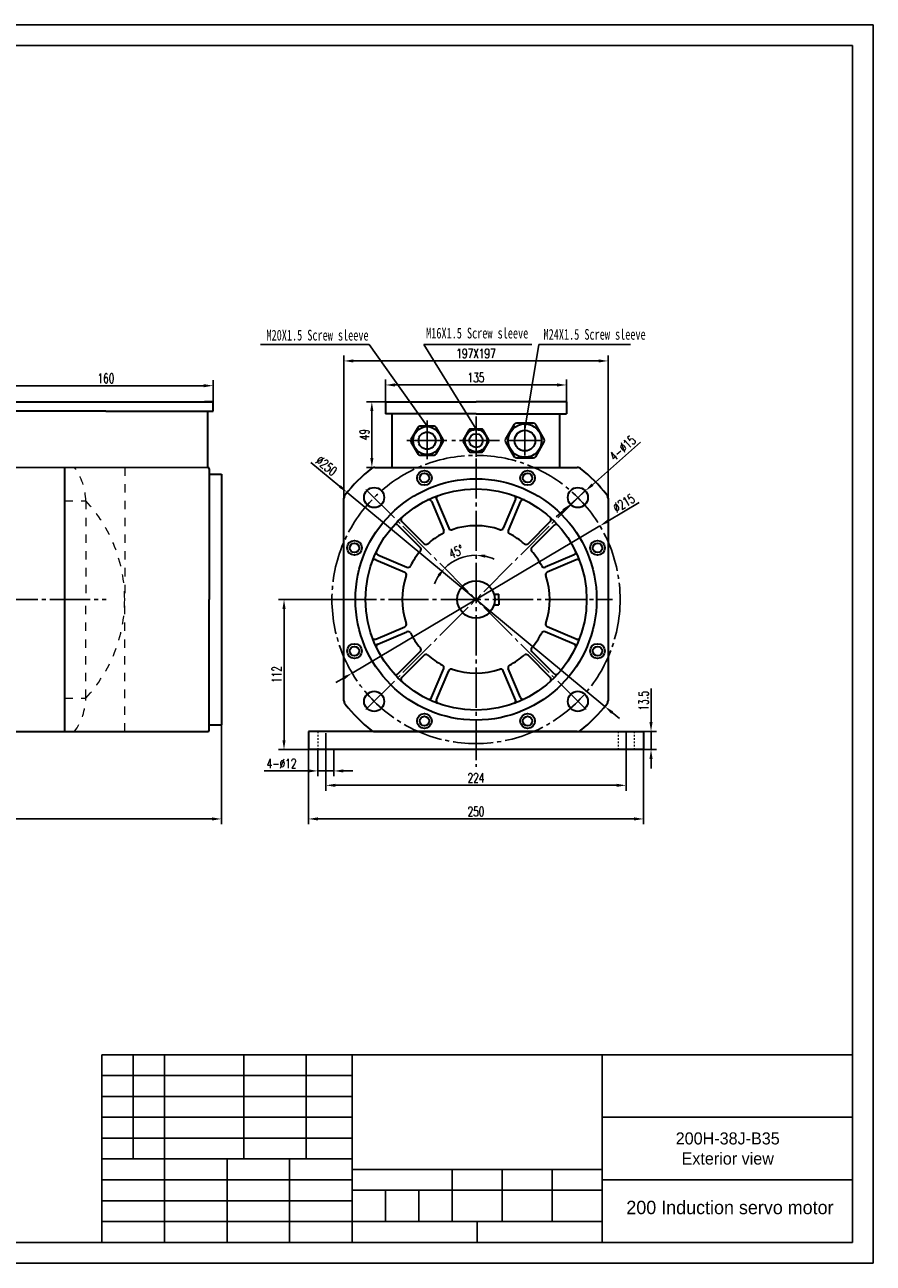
# Model space of a CAD drawing. Header units: inches. Extents: x 61 to 8431, y -6094 to -4411.
# Tile 2 of 15: x 735 to 1368, y -6094 to -5171. Entities that reach past the tile are written whole.
import ezdxf

# ---------------------------------------------------------------- set-up
doc = ezdxf.new("R2010")
doc.units = ezdxf.units.IN
doc.header["$MEASUREMENT"] = 0
doc.linetypes.add('EB_DASHDOT', pattern=[39, 30, -3, 3, -3])
doc.linetypes.add('JIS_02_1.2', pattern=[2.5, 1.25, -1.25])
for name, color, linetype in [('1', 1, 'Continuous'), ('尺寸线', 7, 'Continuous'), ('细实线', 7, 'Continuous')]:
    doc.layers.add(name, color=color, linetype=linetype)
for name, color, linetype, lineweight in [('CAXA1', 1, 'EB_DASHDOT', 25), ('实线', 7, 'Continuous', 30), ('虚线', 7, 'JIS_02_1.2', 13)]:
    doc.layers.add(name, color=color, linetype=linetype, lineweight=lineweight)
doc.styles.add('STYLE1', font='txt', dxfattribs={"width": 0.7})
doc.styles.add('STYLE2', font='txt')
doc.styles.add('wldj', font='txt.shx', dxfattribs={"width": 0.7, "bigfont": 'INTECAD.SHX'})
doc.dimstyles.new('半径标注', dxfattribs={"dimscale": 2, "dimtxt": 3.5, "dimasz": 3.5, "dimexe": 2, "dimexo": 0, "dimgap": 1, "dimtad": 1, "dimdec": 3, "dimdsep": 46, "dimtxsty": 'wldj', "dimcen": 0.09, "dimclrd": 1, "dimclre": 1, "dimclrt": 3, "dimazin": 2, "dimtfac": 0.7, "dimtdec": 3, "dimtmove": 0, "dimatfit": 3, "dimfxl": 1, "dimtzin": 0, "dimarcsym": 0})

# ---------------------------------------------------------------- blocks, each defined once
blk = doc.blocks.new('*D73')
at = {"color": 1, "lineweight": -2}
for start, end in [(90, 135), (65.69093, 77.84546), (147.15454, 159.30907)]:
    blk.add_arc((1071.32, -5599.26), 33.06, start, end, dxfattribs=at)
at = {"color": 1}
for points in [[(1078.41, -5565.78), (1078.16, -5568.1), (1071.32, -5566.2)], [(1044.46, -5582.06), (1042.64, -5580.6), (1047.95, -5575.88)]]:
    blk.add_solid(points, dxfattribs=at)
at = {"layer": 'Defpoints', "color": 0}
for p in [(1071.32, -5494.02), (989.18, -5517.12), (1062.77, -5567.33), (1071.32, -5599.26), (1071.32, -5724)]:
    blk.add_point(p, dxfattribs=at)
at = {"color": 3, "insert": (1056.57, -5563.64), "char_height": 7, "attachment_point": 5, "rotation": 22.5, "style": 'wldj'}
blk.add_mtext('45%%d', dxfattribs=at)
blk = doc.blocks.new('*D66')
at = {"color": 1, "lineweight": -2}
for p, q in [((881.38, -5678.66), (881.38, -5766.97)), ((376.38, -5697.76), (376.38, -5766.97)), ((383.38, -5762.97), (874.38, -5762.97))]:
    blk.add_line(p, q, dxfattribs=at)
at = {"color": 1}
for points in [[(383.38, -5761.8), (383.38, -5764.13), (376.38, -5762.97)], [(874.38, -5764.13), (874.38, -5761.8), (881.38, -5762.97)]]:
    blk.add_solid(points, dxfattribs=at)
at = {"layer": 'Defpoints', "color": 0}
for p in [(881.38, -5678.66), (376.38, -5697.76), (881.38, -5762.97)]:
    blk.add_point(p, dxfattribs=at)
at = {"color": 3, "insert": (628.88, -5757.47), "char_height": 7, "attachment_point": 5, "style": 'wldj'}
blk.add_mtext('505', dxfattribs=at)
blk = doc.blocks.new('*D67')
at = {"color": 1, "lineweight": -2}
for p, q in [((972.82, -5523.69), (972.82, -5417.34)), ((979.82, -5421.34), (1162.82, -5421.34)), ((1169.82, -5523.69), (1169.82, -5417.34))]:
    blk.add_line(p, q, dxfattribs=at)
at = {"color": 1}
for points in [[(979.82, -5420.17), (979.82, -5422.5), (972.82, -5421.34)], [(1162.82, -5422.5), (1162.82, -5420.17), (1169.82, -5421.34)]]:
    blk.add_solid(points, dxfattribs=at)
at = {"layer": 'Defpoints', "color": 0}
for p in [(1169.82, -5421.34), (972.82, -5523.69), (1169.82, -5523.69)]:
    blk.add_point(p, dxfattribs=at)
at = {"color": 3, "insert": (1071.32, -5415.84), "char_height": 7, "attachment_point": 5, "style": 'wldj'}
blk.add_mtext('197X197', dxfattribs=at)
blk = doc.blocks.new('*D75')
at = {"color": 1, "lineweight": -2}
for p, q in [((1193.07, -5526.96), (1169.77, -5540.79)), ((978.89, -5654.15), (1163.75, -5544.37)), ((972.87, -5657.72), (966.86, -5661.3))]:
    blk.add_line(p, q, dxfattribs=at)
at = {"color": 1}
for points in [[(1169.17, -5539.79), (1170.37, -5541.8), (1163.75, -5544.37)], [(973.47, -5658.73), (972.28, -5656.72), (978.89, -5654.15)]]:
    blk.add_solid(points, dxfattribs=at)
at = {"layer": 'Defpoints', "color": 0}
for p in [(1163.75, -5544.37), (978.89, -5654.15)]:
    blk.add_point(p, dxfattribs=at)
at = {"color": 3, "insert": (1181.62, -5527.36), "char_height": 7, "attachment_point": 5, "rotation": 30.70478, "style": 'wldj'}
blk.add_mtext('%%c215', dxfattribs=at)
blk = doc.blocks.new('*D76')
at = {"color": 1, "lineweight": -2}
for p, q in [((1194.09, -5481.86), (1158.19, -5513.63)), ((1141.72, -5528.22), (1152.95, -5518.27)), ((1136.48, -5532.86), (1131.24, -5537.5))]:
    blk.add_line(p, q, dxfattribs=at)
at = {"color": 1}
for points in [[(1157.42, -5512.76), (1158.97, -5514.51), (1152.95, -5518.27)], [(1137.25, -5533.73), (1135.71, -5531.98), (1141.72, -5528.22)]]:
    blk.add_solid(points, dxfattribs=at)
at = {"layer": 'Defpoints', "color": 0}
for p in [(1152.95, -5518.27), (1141.72, -5528.22)]:
    blk.add_point(p, dxfattribs=at)
at = {"color": 3, "insert": (1180.65, -5486.42), "char_height": 7, "attachment_point": 5, "rotation": 41.5143, "style": 'wldj'}
blk.add_mtext('{\\Ftxt,intecad|c134;4-%%C15}', dxfattribs=at)
blk = doc.blocks.new('*D68')
at = {"color": 1, "lineweight": -2}
for p, q in [((948.21, -5497.02), (969.77, -5514.93)), ((1167.49, -5679.12), (975.16, -5519.4)), ((1172.87, -5683.59), (1178.26, -5688.06))]:
    blk.add_line(p, q, dxfattribs=at)
at = {"color": 1}
for points in [[(969.03, -5515.83), (970.52, -5514.03), (975.16, -5519.4)], [(1173.62, -5682.69), (1172.13, -5684.49), (1167.49, -5679.12)]]:
    blk.add_solid(points, dxfattribs=at)
at = {"layer": 'Defpoints', "color": 0}
for p in [(975.16, -5519.4), (1167.49, -5679.12)]:
    blk.add_point(p, dxfattribs=at)
at = {"color": 3, "insert": (959.81, -5499.51), "char_height": 7, "attachment_point": 5, "rotation": 320.29286, "style": 'wldj'}
blk.add_mtext('%%c250', dxfattribs=at)
blk = doc.blocks.new('*D69')
at = {"color": 1, "lineweight": -2}
for p, q in [((1003.82, -5451.76), (989.61, -5451.76)), ((993.61, -5458.76), (993.61, -5493.76)), ((995.75, -5500.76), (989.61, -5500.76))]:
    blk.add_line(p, q, dxfattribs=at)
at = {"color": 1}
for points in [[(994.78, -5458.76), (992.44, -5458.76), (993.61, -5451.76)], [(992.44, -5493.76), (994.78, -5493.76), (993.61, -5500.76)]]:
    blk.add_solid(points, dxfattribs=at)
at = {"layer": 'Defpoints', "color": 0}
for p in [(1003.82, -5451.76), (993.61, -5500.76), (995.75, -5500.76)]:
    blk.add_point(p, dxfattribs=at)
at = {"color": 3, "insert": (988.11, -5476.26), "char_height": 7, "attachment_point": 5, "rotation": 90, "style": 'wldj'}
blk.add_mtext('49', dxfattribs=at)
blk = doc.blocks.new('*D70')
at = {"color": 1, "lineweight": -2}
for p, q in [((1003.82, -5451.76), (1003.82, -5435.26)), ((1010.82, -5439.26), (1131.82, -5439.26)), ((1138.82, -5451.76), (1138.82, -5435.26))]:
    blk.add_line(p, q, dxfattribs=at)
at = {"color": 1}
for points in [[(1010.82, -5438.09), (1010.82, -5440.43), (1003.82, -5439.26)], [(1131.82, -5440.43), (1131.82, -5438.09), (1138.82, -5439.26)]]:
    blk.add_solid(points, dxfattribs=at)
at = {"layer": 'Defpoints', "color": 0}
for p in [(1138.82, -5439.26), (1003.82, -5451.76), (1138.82, -5451.76)]:
    blk.add_point(p, dxfattribs=at)
at = {"color": 3, "insert": (1071.32, -5433.76), "char_height": 7, "attachment_point": 5, "style": 'wldj'}
blk.add_mtext('{\\Ftxt,intecad|c134;135}', dxfattribs=at)
blk = doc.blocks.new('*D81')
at = {"color": 1, "lineweight": -2}
for p, q in [((715.2, -5451.76), (715.2, -5435.8)), ((722.2, -5439.8), (868.2, -5439.8)), ((875.2, -5451.76), (875.2, -5435.8))]:
    blk.add_line(p, q, dxfattribs=at)
at = {"color": 1}
for points in [[(722.2, -5438.63), (722.2, -5440.97), (715.2, -5439.8)], [(868.2, -5440.97), (868.2, -5438.63), (875.2, -5439.8)]]:
    blk.add_solid(points, dxfattribs=at)
at = {"layer": 'Defpoints', "color": 0}
for p in [(875.2, -5439.8), (715.2, -5451.76), (875.2, -5451.76)]:
    blk.add_point(p, dxfattribs=at)
at = {"color": 3, "insert": (795.2, -5434.3), "char_height": 7, "attachment_point": 5, "style": 'wldj'}
blk.add_mtext('160', dxfattribs=at)
blk = doc.blocks.new('*D86')
at = {"color": 1, "lineweight": -2}
for p, q in [((966.96, -5599.26), (924.08, -5599.26)), ((928.08, -5606.26), (928.08, -5704.26)), ((946.32, -5711.26), (924.08, -5711.26))]:
    blk.add_line(p, q, dxfattribs=at)
at = {"color": 1}
for points in [[(929.25, -5606.26), (926.91, -5606.26), (928.08, -5599.26)], [(926.91, -5704.26), (929.25, -5704.26), (928.08, -5711.26)]]:
    blk.add_solid(points, dxfattribs=at)
at = {"layer": 'Defpoints', "color": 0}
for p in [(966.96, -5599.26), (928.08, -5711.26), (946.32, -5711.26)]:
    blk.add_point(p, dxfattribs=at)
at = {"color": 3, "insert": (922.58, -5655.26), "char_height": 7, "attachment_point": 5, "rotation": 90, "style": 'wldj'}
blk.add_mtext('112', dxfattribs=at)
blk = doc.blocks.new('*D87')
at = {"color": 1, "lineweight": -2}
for p, q in [((959.32, -5713.16), (959.32, -5741.9)), ((1183.32, -5713.16), (1183.32, -5741.9)), ((966.32, -5737.9), (1176.32, -5737.9))]:
    blk.add_line(p, q, dxfattribs=at)
at = {"color": 1}
for points in [[(966.32, -5736.73), (966.32, -5739.06), (959.32, -5737.9)], [(1176.32, -5739.06), (1176.32, -5736.73), (1183.32, -5737.9)]]:
    blk.add_solid(points, dxfattribs=at)
at = {"layer": 'Defpoints', "color": 0}
for p in [(959.32, -5713.16), (1183.32, -5713.16), (1183.32, -5737.9)]:
    blk.add_point(p, dxfattribs=at)
at = {"color": 3, "insert": (1071.32, -5732.4), "char_height": 7, "attachment_point": 5, "style": 'wldj'}
blk.add_mtext('224', dxfattribs=at)
blk = doc.blocks.new('*D88')
at = {"color": 1, "lineweight": -2}
for p, q in [((946.32, -5711.26), (946.32, -5766.97)), ((1196.32, -5711.26), (1196.32, -5766.97)), ((953.32, -5762.97), (1189.32, -5762.97))]:
    blk.add_line(p, q, dxfattribs=at)
at = {"color": 1}
for points in [[(953.32, -5761.8), (953.32, -5764.13), (946.32, -5762.97)], [(1189.32, -5764.13), (1189.32, -5761.8), (1196.32, -5762.97)]]:
    blk.add_solid(points, dxfattribs=at)
at = {"layer": 'Defpoints', "color": 0}
for p in [(946.32, -5711.26), (1196.32, -5711.26), (1196.32, -5762.97)]:
    blk.add_point(p, dxfattribs=at)
at = {"color": 3, "insert": (1071.32, -5757.47), "char_height": 7, "attachment_point": 5, "style": 'wldj'}
blk.add_mtext('250', dxfattribs=at)
blk = doc.blocks.new('*D89')
at = {"color": 1, "lineweight": -2}
for p, q in [((953.32, -5711.26), (953.32, -5731.16)), ((965.32, -5711.26), (965.32, -5731.16)), ((946.32, -5727.16), (913.16, -5727.16)), ((965.32, -5727.16), (953.32, -5727.16)), ((972.32, -5727.16), (979.32, -5727.16))]:
    blk.add_line(p, q, dxfattribs=at)
at = {"color": 1}
for points in [[(946.32, -5728.32), (946.32, -5725.99), (953.32, -5727.16)], [(972.32, -5725.99), (972.32, -5728.32), (965.32, -5727.16)]]:
    blk.add_solid(points, dxfattribs=at)
at = {"layer": 'Defpoints', "color": 0}
for p in [(953.32, -5711.26), (965.32, -5711.26), (953.32, -5727.16)]:
    blk.add_point(p, dxfattribs=at)
at = {"color": 3, "insert": (926.24, -5721.66), "char_height": 7, "attachment_point": 5, "style": 'wldj'}
blk.add_mtext('{\\Ftxt,intecad|c134;4-%%C12}', dxfattribs=at)
blk = doc.blocks.new('*D90')
at = {"color": 1, "lineweight": -2}
for p, q in [((1201.9, -5690.76), (1201.9, -5665.76)), ((1196.32, -5697.76), (1205.9, -5697.76)), ((1201.9, -5711.26), (1201.9, -5697.76)), ((1196.32, -5711.26), (1205.9, -5711.26)), ((1201.9, -5718.26), (1201.9, -5725.26))]:
    blk.add_line(p, q, dxfattribs=at)
at = {"color": 1}
for points in [[(1200.74, -5690.76), (1203.07, -5690.76), (1201.9, -5697.76)], [(1203.07, -5718.26), (1200.74, -5718.26), (1201.9, -5711.26)]]:
    blk.add_solid(points, dxfattribs=at)
at = {"layer": 'Defpoints', "color": 0}
for p in [(1196.32, -5697.76), (1201.9, -5697.76), (1196.32, -5711.26)]:
    blk.add_point(p, dxfattribs=at)
at = {"color": 3, "insert": (1196.4, -5674.76), "char_height": 7, "attachment_point": 5, "rotation": 90, "style": 'wldj'}
blk.add_mtext('{\\Ftxt,intecad|c134;13.5}', dxfattribs=at)

msp = doc.modelspace()

# ---------------------------------------------------------------- linework, layer by layer
for p, q in [((61.3232, -5170.583), (1367.6912, -5170.583)), ((1367.6912, -5170.583), (1367.6912, -6094.3718)), ((434.3838, -5500.7595), (871.202, -5500.7595)), ((1352.1392, -5938.8518), (792.2672, -5938.8518)), ((792.2672, -5938.8518), (792.2672, -6078.8198)), ((815.5952, -6016.6118), (815.5952, -5938.8518)), ((838.9232, -6078.8198), (838.9232, -5938.8518)), ((898.0208, -6016.6118), (898.0208, -5938.8518)), ((944.6768, -6016.6118), (944.6768, -5938.8518)), ((978.8912, -6078.8198), (978.8912, -5938.8518)), ((1165.5152, -6078.8198), (1165.5152, -5938.8518)), ((978.8912, -5954.4038), (792.2672, -5954.4038)), ((978.8912, -5969.9558), (792.2672, -5969.9558)), ((978.8912, -5985.5078), (792.2672, -5985.5078)), ((1352.1392, -5985.5078), (1165.5152, -5985.5078)), ((978.8912, -6001.0598), (792.2672, -6001.0598)), ((978.8912, -6016.6118), (792.2672, -6016.6118)), ((885.5792, -6078.8198), (885.5792, -6016.6118)), ((932.2352, -6078.8198), (932.2352, -6016.6118)), ((978.8912, -6032.1638), (792.2672, -6032.1638)), ((978.8912, -6032.1638), (792.2672, -6032.1638)), ((978.8912, -6032.1638), (792.2672, -6032.1638)), ((1165.5152, -6024.3878), (978.8912, -6024.3878)), ((1053.5408, -6063.2678), (1053.5408, -6024.3878)), ((1090.8656, -6063.2678), (1090.8656, -6024.3878)), ((1128.1904, -6063.2678), (1128.1904, -6024.3878)), ((1352.1392, -6032.1638), (1165.5152, -6032.1638)), ((1165.5152, -6039.9398), (978.8912, -6039.9398)), ((1003.7744, -6063.2678), (1003.7744, -6039.9398)), ((1028.6576, -6063.2678), (1028.6576, -6039.9398)), ((978.8912, -6047.7158), (792.2672, -6047.7158)), ((1165.5152, -6063.2678), (792.2672, -6063.2678)), ((1072.2032, -6078.8198), (1072.2032, -6063.2678)), ((1367.6912, -6094.3718), (61.3232, -6094.3718))]:
    msp.add_line(p, q)
at = {"color": 3}
for p, q in [((910.5685, -5409.0656), (991.5491, -5409.0656)), ((991.5491, -5409.0656), (1034.8219, -5469.9595)), ((1032.334, -5409.0656), (1071.3219, -5472.1195)), ((1032.334, -5409.0656), (1112.8786, -5409.0656)), ((1107.8219, -5472.1195), (1118.1376, -5409.0656)), ((1118.1376, -5409.0656), (1157.1962, -5409.0656)), ((1118.1376, -5409.0656), (1186.6108, -5409.0656))]:
    msp.add_line(p, q, dxfattribs=at)
at = {"layer": '1'}
for p, q in [((139.0832, -5186.135), (1352.1392, -5186.135)), ((1352.1392, -5186.135), (1352.1392, -6078.8198)), ((1352.1392, -6078.8198), (139.0832, -6078.8198))]:
    msp.add_line(p, q, dxfattribs=at)
at = {"layer": 'CAXA1', "linetype": 'EB_DASHDOT', "lineweight": 25}
for p, q in [((1034.8219, -5465.8592), (1034.8219, -5494.5341)), ((1034.8219, -5465.8592), (1034.8219, -5494.5341)), ((1071.3219, -5462.8792), (1071.3219, -5497.289)), ((1071.3219, -5462.8792), (1071.3219, -5497.289)), ((1107.8219, -5468.8393), (1107.8219, -5491.7792)), ((1107.8219, -5468.8393), (1107.8219, -5491.7792)), ((1049.5163, -5480.7595), (1019.7097, -5480.7595)), ((1049.5163, -5480.7595), (1019.7097, -5480.7595)), ((1088.9552, -5480.7595), (1053.1872, -5480.7595)), ((1088.9552, -5480.7595), (1053.1872, -5480.7595)), ((1119.5774, -5480.7595), (1095.7321, -5480.7595)), ((1119.5774, -5480.7595), (1095.7321, -5480.7595)), ((1071.3219, -5494.024), (1071.3219, -5724.0025)), ((989.178, -5517.1156), (1071.3219, -5599.2595)), ((1153.4658, -5517.1156), (1071.3219, -5599.2595)), ((441.4273, -5599.2595), (795.4277, -5599.2595)), ((966.9635, -5599.2595), (1173.0605, -5599.2595)), ((989.178, -5681.4033), (1071.3219, -5599.2595)), ((1153.4658, -5681.4033), (1071.3219, -5599.2595)), ((959.3219, -5698.8888), (959.3219, -5713.1556)), ((1183.3219, -5698.6168), (1183.3219, -5713.1556))]:
    msp.add_line(p, q, dxfattribs=at)
msp.add_circle((1071.3219, -5599.2595), 107.5, dxfattribs=at)
at = {"layer": '实线'}
for p, q in [((715.202, -5451.7595), (875.202, -5451.7595)), ((795.202, -5458.7595), (715.202, -5458.7595)), ((795.202, -5458.7595), (875.202, -5458.7595)), ((875.202, -5451.7595), (868.702, -5451.7595)), ((871.202, -5500.7595), (871.202, -5458.7595)), ((875.202, -5458.7595), (875.202, -5451.7595)), ((1003.8219, -5451.7595), (1071.3219, -5451.7595)), ((1003.8219, -5451.7595), (1003.8219, -5460.7595)), ((1138.8219, -5451.7595), (1071.3219, -5451.7595)), ((1138.8219, -5451.7595), (1138.8219, -5460.7595)), ((1071.3219, -5460.7595), (1003.8219, -5460.7595)), ((1008.8561, -5500.7595), (1008.8561, -5460.7595)), ((1071.3219, -5460.7595), (1138.8219, -5460.7595)), ((1133.7877, -5500.7595), (1133.7877, -5460.7595)), ((764.202, -5500.7595), (764.202, -5697.7595)), ((872.202, -5501.7595), (872.202, -5599.2595)), ((872.202, -5505.7595), (881.3838, -5505.7595)), ((881.3838, -5505.7595), (881.3838, -5692.7595)), ((881.3838, -5505.7595), (881.3838, -5692.7595)), ((881.3838, -5505.7595), (881.3838, -5692.7595)), ((881.3838, -5505.7595), (881.3838, -5692.7595)), ((995.7524, -5500.7595), (1146.8914, -5500.7595)), ((972.8219, -5674.829), (972.8219, -5523.69)), ((1169.8219, -5523.69), (1169.8219, -5674.829)), ((1038.0659, -5526.0318), (1047.2641, -5547.7015)), ((1041.7479, -5524.4689), (1050.9461, -5546.1386)), ((1100.8959, -5524.4689), (1091.6977, -5546.1386)), ((1104.5779, -5526.0318), (1095.3797, -5547.7015)), ((1015.8843, -5540.9935), (1032.5304, -5557.6395)), ((1126.7595, -5540.9935), (1110.1134, -5557.6395)), ((1013.0559, -5543.8219), (1029.702, -5560.468)), ((1129.5879, -5543.8219), (1112.9418, -5560.468)), ((996.5313, -5569.6855), (1018.201, -5578.8837)), ((998.0943, -5566.0035), (1019.7639, -5575.2017)), ((1144.5495, -5566.0035), (1122.8799, -5575.2017)), ((1146.1125, -5569.6855), (1124.4428, -5578.8837)), ((1084.7383, -5595.2595), (1088.3219, -5595.2595)), ((1088.3219, -5599.2595), (1088.3219, -5595.2595)), ((872.202, -5696.7595), (872.202, -5599.2595)), ((1084.7383, -5603.2595), (1088.3219, -5603.2595)), ((1088.3219, -5599.2595), (1088.3219, -5603.2595)), ((996.5313, -5628.8335), (1018.201, -5619.6352)), ((998.0943, -5632.5155), (1019.7639, -5623.3172)), ((1144.5495, -5632.5155), (1122.8799, -5623.3172)), ((1146.1125, -5628.8335), (1124.4428, -5619.6352)), ((1013.0559, -5654.697), (1029.702, -5638.051)), ((1015.8843, -5657.5255), (1032.5304, -5640.8794)), ((1126.7595, -5657.5255), (1110.1134, -5640.8794)), ((1129.5879, -5654.697), (1112.9418, -5638.051)), ((1038.0659, -5672.4871), (1047.2641, -5650.8174)), ((1041.7479, -5674.05), (1050.9461, -5652.3804)), ((1100.8959, -5674.05), (1091.6977, -5652.3804)), ((1104.5779, -5672.4871), (1095.3797, -5650.8174)), ((719.202, -5697.7595), (760.202, -5697.7595)), ((760.202, -5697.7595), (871.202, -5697.7595)), ((872.202, -5692.7595), (881.3838, -5692.7595)), ((1022.8219, -5697.7595), (946.3219, -5697.7595)), ((946.3219, -5697.7595), (946.3219, -5711.2595)), ((1146.8914, -5697.7595), (995.7524, -5697.7595)), ((1196.3219, -5697.7595), (1196.3219, -5711.2595)), ((1196.3219, -5711.2595), (946.3219, -5711.2595))]:
    msp.add_line(p, q, dxfattribs=at)
at = {"layer": '实线', "color": 0}
for p, q in [((1099.7852, -5468.7595), (1093.4112, -5479.7995)), ((1099.7852, -5468.7595), (1093.4112, -5479.7995)), ((1114.1958, -5467.7995), (1101.448, -5467.7995)), ((1114.1958, -5467.7995), (1101.448, -5467.7995)), ((1122.2326, -5479.7995), (1115.8586, -5468.7595)), ((1122.2326, -5479.7995), (1115.8586, -5468.7595)), ((1028.1246, -5470.7595), (1022.813, -5479.9595)), ((1028.1246, -5470.7595), (1022.813, -5479.9595)), ((1040.1335, -5469.9595), (1029.5103, -5469.9595)), ((1040.1335, -5469.9595), (1029.5103, -5469.9595)), ((1046.8308, -5479.9595), (1041.5192, -5470.7595)), ((1046.8308, -5479.9595), (1041.5192, -5470.7595)), ((1065.9641, -5472.7595), (1061.7148, -5480.1195)), ((1065.9641, -5472.7595), (1061.7148, -5480.1195)), ((1075.5712, -5472.1195), (1067.0726, -5472.1195)), ((1075.5712, -5472.1195), (1067.0726, -5472.1195)), ((1080.929, -5480.1195), (1076.6797, -5472.7595)), ((1080.929, -5480.1195), (1076.6797, -5472.7595)), ((1022.813, -5481.5595), (1028.1246, -5490.7595)), ((1022.813, -5481.5595), (1028.1246, -5490.7595)), ((1041.5192, -5490.7595), (1046.8308, -5481.5595)), ((1041.5192, -5490.7595), (1046.8308, -5481.5595)), ((1061.7148, -5481.3995), (1065.9641, -5488.7595)), ((1061.7148, -5481.3995), (1065.9641, -5488.7595)), ((1076.6797, -5488.7595), (1080.929, -5481.3995)), ((1076.6797, -5488.7595), (1080.929, -5481.3995)), ((1093.4112, -5481.7195), (1099.7852, -5492.7595)), ((1093.4112, -5481.7195), (1099.7852, -5492.7595)), ((1115.8586, -5492.7595), (1122.2326, -5481.7195)), ((1115.8586, -5492.7595), (1122.2326, -5481.7195)), ((1029.5103, -5491.5595), (1040.1335, -5491.5595)), ((1067.0726, -5489.3995), (1075.5712, -5489.3995)), ((1101.448, -5493.7195), (1114.1958, -5493.7195)), ((995.7524, -5697.7595), (1196.3219, -5697.7595))]:
    msp.add_line(p, q, dxfattribs=at)
for centre, radius in [((1107.8219, -5480.7595), 12.48), ((1107.8219, -5480.7595), 12.48), ((1034.8219, -5480.7595), 10.4), ((1034.8219, -5480.7595), 10.4), ((1034.8219, -5480.7595), 6.4), ((1034.8219, -5480.7595), 6.4), ((1071.3219, -5480.7595), 8.32), ((1071.3219, -5480.7595), 8.32), ((1071.3219, -5480.7595), 5.12), ((1071.3219, -5480.7595), 5.12), ((1107.8219, -5480.7595), 7.68), ((1107.8219, -5480.7595), 7.68)]:
    msp.add_circle(centre, radius, dxfattribs=at)
at = {"layer": '实线'}
for centre, radius in [((1032.8349, -5508.5897), 5.5), ((1032.8349, -5508.5897), 3.5), ((1109.8089, -5508.5897), 5.5), ((1109.8089, -5508.5897), 3.5), ((1071.3219, -5599.2595), 90), ((995.3079, -5523.2455), 7.5), ((1071.3219, -5599.2595), 82.5), ((1147.3359, -5523.2455), 7.5), ((980.6522, -5560.7725), 5.5), ((980.6522, -5560.7725), 3.5), ((1161.9916, -5560.7725), 5.5), ((1161.9916, -5560.7725), 3.5), ((1071.3219, -5599.2595), 14), ((980.6522, -5637.7465), 5.5), ((980.6522, -5637.7465), 3.5), ((1161.9916, -5637.7465), 5.5), ((1161.9916, -5637.7465), 3.5), ((995.3079, -5675.2734), 7.5), ((1147.3359, -5675.2734), 7.5), ((1032.8349, -5689.9292), 5.5), ((1032.8349, -5689.9292), 3.5), ((1109.8089, -5689.9292), 5.5), ((1109.8089, -5689.9292), 3.5)]:
    msp.add_circle(centre, radius, dxfattribs=at)
at = {"layer": '实线', "color": 0}
for centre, radius, start, end in [((1101.448, -5469.7195), 1.92, 90, 150), ((1101.448, -5469.7195), 1.92, 90, 150), ((1114.1958, -5469.7195), 1.92, 30, 90), ((1114.1958, -5469.7195), 1.92, 30, 90), ((1029.5103, -5471.5595), 1.6, 90, 150), ((1029.5103, -5471.5595), 1.6, 90, 150), ((1040.1335, -5471.5595), 1.6, 30, 90), ((1040.1335, -5471.5595), 1.6, 30, 90), ((1067.0726, -5473.3995), 1.28, 90, 150), ((1067.0726, -5473.3995), 1.28, 90, 150), ((1075.5712, -5473.3995), 1.28, 30, 90), ((1075.5712, -5473.3995), 1.28, 30, 90), ((1024.1987, -5480.7595), 1.6, 150, 210), ((1024.1987, -5480.7595), 1.6, 150, 210), ((1045.4451, -5480.7595), 1.6, 330, 30), ((1045.4451, -5480.7595), 1.6, 330, 30), ((1062.8233, -5480.7595), 1.28, 150, 210), ((1062.8233, -5480.7595), 1.28, 150, 210), ((1079.8205, -5480.7595), 1.28, 330, 30), ((1079.8205, -5480.7595), 1.28, 330, 30), ((1095.074, -5480.7595), 1.92, 150, 210), ((1095.074, -5480.7595), 1.92, 150, 210), ((1120.5698, -5480.7595), 1.92, 330, 30), ((1120.5698, -5480.7595), 1.92, 330, 30), ((1029.5103, -5489.9595), 1.6, 210, 270), ((1040.1335, -5489.9595), 1.6, 270, 330), ((1067.0726, -5488.1195), 1.28, 210, 270), ((1075.5712, -5488.1195), 1.28, 270, 330), ((1101.448, -5491.7995), 1.92, 210, 270), ((1114.1958, -5491.7995), 1.92, 270, 330)]:
    msp.add_arc(centre, radius, start, end, dxfattribs=at)
at = {"layer": '实线'}
for centre, radius, start, end in [((871.202, -5501.7595), 1, 0, 90), ((1071.3219, -5599.2595), 125, 128.6485323, 141.3514677), ((995.7524, -5504.7595), 4, 90, 128.6485323), ((1146.8914, -5504.7595), 4, 51.3514677, 90), ((1071.3219, -5599.2595), 125, 38.6485323, 51.3514677), ((976.8219, -5523.69), 4, 141.3514677, 180), ((1043.5889, -5523.6874), 2, 110.1518319, 203), ((1099.0549, -5523.6874), 2, 337, 69.8481681), ((1165.8219, -5523.69), 4, 0, 38.6485323), ((1036.2249, -5526.8133), 2, 23, 115.8481681), ((1106.4189, -5526.8133), 2, 64.1518319, 157), ((1017.2985, -5539.5793), 2, 132.1518319, 225), ((1125.3453, -5539.5793), 2, 315, 47.8481681), ((1011.6417, -5545.2361), 2, 45, 137.8481681), ((1071.3219, -5599.2595), 55, 117.0240639, 130.9759361), ((1045.4231, -5548.483), 2, 297.0240639, 23), ((1052.7871, -5545.3571), 2, 203, 288.9759361), ((1071.3219, -5599.2595), 55, 71.0240639, 108.9759361), ((1089.8566, -5545.3571), 2, 251.0240639, 337), ((1097.2207, -5548.483), 2, 157, 242.9759361), ((1071.3219, -5599.2595), 55, 49.0240639, 62.9759361), ((1131.0021, -5545.2361), 2, 42.1518319, 135), ((1028.2877, -5561.8822), 2, 319.0240639, 45), ((1033.9446, -5556.2253), 2, 225, 310.9759361), ((1108.6992, -5556.2253), 2, 229.0240639, 315), ((1114.356, -5561.8822), 2, 135, 220.9759361), ((995.7499, -5571.5265), 2, 67, 159.8481681), ((998.8757, -5564.1624), 2, 154.1518319, 247), ((1071.3219, -5599.2595), 55, 139.0240639, 152.9759361), ((1071.3219, -5599.2595), 55, 27.0240639, 40.9759361), ((1143.7681, -5564.1624), 2, 293, 25.8481681), ((1146.8939, -5571.5265), 2, 20.1518319, 113), ((1017.4195, -5580.7247), 2, 341.0240639, 67), ((1020.5454, -5573.3607), 2, 247, 332.9759361), ((1122.0984, -5573.3607), 2, 207.0240639, 293), ((1125.2242, -5580.7247), 2, 113, 198.9759361), ((1071.3219, -5599.2595), 55, 161.0240639, 198.9759361), ((1071.3219, -5599.2595), 55, 341.0240639, 18.9759361), ((1017.4195, -5617.7942), 2, 293, 18.9759361), ((1020.5454, -5625.1583), 2, 27.0240639, 113), ((1071.3219, -5599.2595), 55, 207.0240639, 220.9759361), ((1071.3219, -5599.2595), 55, 319.0240639, 332.9759361), ((1122.0984, -5625.1583), 2, 67, 152.9759361), ((1125.2242, -5617.7942), 2, 161.0240639, 247), ((995.7499, -5626.9924), 2, 200.1518319, 293), ((998.8757, -5634.3565), 2, 113, 205.8481681), ((1143.7681, -5634.3565), 2, 334.1518319, 67), ((1146.8939, -5626.9924), 2, 247, 339.8481681), ((1028.2877, -5636.6368), 2, 315, 40.9759361), ((1033.9446, -5642.2936), 2, 49.0240639, 135), ((1071.3219, -5599.2595), 55, 229.0240639, 242.9759361), ((1071.3219, -5599.2595), 55, 297.0240639, 310.9759361), ((1108.6992, -5642.2936), 2, 45, 130.9759361), ((1114.356, -5636.6368), 2, 139.0240639, 225), ((1045.4231, -5650.036), 2, 337, 62.9759361), ((1052.7871, -5653.1618), 2, 71.0240639, 157), ((1071.3219, -5599.2595), 55, 251.0240639, 288.9759361), ((1089.8566, -5653.1618), 2, 23, 108.9759361), ((1097.2207, -5650.036), 2, 117.0240639, 203), ((1011.6417, -5653.2828), 2, 222.1518319, 315), ((1017.2985, -5658.9397), 2, 135, 227.8481681), ((1125.3453, -5658.9397), 2, 312.1518319, 45), ((1131.0021, -5653.2828), 2, 225, 317.8481681), ((976.8219, -5674.829), 4, 180, 218.6485323), ((1071.3219, -5599.2595), 125, 218.6485323, 231.3514677), ((1036.2249, -5671.7056), 2, 244.1518319, 337), ((1043.5889, -5674.8315), 2, 157, 249.8481681), ((1099.0549, -5674.8315), 2, 290.1518319, 23), ((1106.4189, -5671.7056), 2, 203, 295.8481681), ((1071.3219, -5599.2595), 125, 308.6485323, 321.3514677), ((1165.8219, -5674.829), 4, 321.3514677, 0), ((871.202, -5696.7595), 1, 270, 0), ((995.7524, -5693.7595), 4, 231.3514677, 270), ((1146.8914, -5693.7595), 4, 270, 308.6485323)]:
    msp.add_arc(centre, radius, start, end, dxfattribs=at)
at = {"layer": '细实线'}
msp.add_line((1157.7392, -5938.8518), (1222.5392, -5938.8518), dxfattribs=at)
at = {"layer": '虚线', "color": 2, "ltscale": 5}
for p, q in [((809.202, -5500.7595), (809.202, -5599.2595)), ((764.202, -5525.7595), (780.202, -5525.7595)), ((780.202, -5525.7595), (780.202, -5599.2595)), ((780.202, -5672.7595), (780.202, -5599.2595)), ((809.202, -5697.7595), (809.202, -5599.2595)), ((764.202, -5672.7595), (780.202, -5672.7595))]:
    msp.add_line(p, q, dxfattribs=at)
at = {"layer": '虚线', "color": 2}
for p, q in [((953.3219, -5697.7595), (953.3219, -5711.2595)), ((1177.3219, -5697.7595), (1177.3219, -5711.2595)), ((1189.3219, -5697.7595), (1189.3219, -5711.2595))]:
    msp.add_line(p, q, dxfattribs=at)
at = {"layer": '虚线', "color": 2, "ltscale": 5}
for centre, radius, start, end in [((735.3614, -5526.8483), 44.8538, 1.391047, 35.5661388), ((701.5598, -5599.2595), 107.6422, 0, 43.0642022), ((701.5598, -5599.2595), 107.6422, 316.9357978, 0), ((735.3614, -5671.6706), 44.8538, 324.4338612, 358.608953)]:
    msp.add_arc(centre, radius, start, end, dxfattribs=at)

# ---------------------------------------------------------------- texts
at = {"insert": (1259.1198, -6008.8358), "char_height": 9, "width": 220.674772, "attachment_point": 5, "style": 'STYLE2'}
msp.add_mtext('200H-38J-B35 \\PExterior view', dxfattribs=at)
at = {"insert": (1260.7803, -6052.8486), "char_height": 10, "width": 220.674772, "attachment_point": 5}
msp.add_mtext('200 Induction servo motor', dxfattribs=at)
at = {"layer": '尺寸线', "color": 3, "char_height": 8, "attachment_point": 1, "style": 'STYLE1'}
for s, insert, width in [('{\\fKaiTi_GB2312|b0|i0|c134|p49;M20X1.5 Screw sleeve}', (914.9894, -5398.0969), 84.722193), ('{\\fKaiTi_GB2312|b0|i0|c134|p49;M16X1.5 \\fSimSun|b0|i0|c134|p2;Screw sleeve}', (1034.1131, -5396.5678), 91.36122), ('{\\fKaiTi_GB2312|b0|i0|c134|p49;M24X1.5 \\fSimSun|b0|i0|c134|p2;Screw sleeve}', (1121.7146, -5397.5102), 95.745094)]:
    msp.add_mtext(s, dxfattribs=dict(at, insert=insert, width=width))

# ---------------------------------------------------------------- dimensions: what is measured, and where the dimension line sits
for base, p1, p2, text, picture, middle in [((1169.8219, -5421.3372), (972.8219, -5523.69), (1169.8219, -5523.69), '197X197', '*D67', (1071.3219, -5415.8372)), ((1138.8219, -5439.2613), (1003.8219, -5451.7595), (1138.8219, -5451.7595), '{\\Ftxt,intecad|c134;135}', '*D70', (1071.3219, -5433.7613)), ((953.3219, -5727.1566), (965.3219, -5711.2595), (953.3219, -5711.2595), '{\\Ftxt,intecad|c134;4-%%C12}', '*D89', (926.2386, -5721.6566))]:
    dim = msp.add_linear_dim(base=base, p1=p1, p2=p2, text=text, dimstyle='半径标注')
    dim.commit()
    dim.dimension.update_dxf_attribs({"geometry": picture, "text_midpoint": middle})
for base, p1, p2, picture, middle in [((875.202, -5439.799), (715.202, -5451.7595), (875.202, -5451.7595), '*D81', (795.202, -5434.299)), ((881.3838, -5762.9677), (376.3838, -5697.7595), (881.3838, -5678.664), '*D66', (628.8838, -5757.4677)), ((1196.3219, -5762.9677), (946.3219, -5711.2595), (1196.3219, -5711.2595), '*D88', (1071.3219, -5757.4677)), ((1183.3219, -5737.8954), (959.3219, -5713.1556), (1183.3219, -5713.1556), '*D87', (1071.3219, -5732.3954))]:
    dim = msp.add_linear_dim(base=base, p1=p1, p2=p2, dimstyle='半径标注')
    dim.commit()
    dim.dimension.update_dxf_attribs({"geometry": picture, "text_midpoint": middle})
for base, p1, p2, picture, middle in [((993.6091, -5500.7595), (1003.8219, -5451.7595), (995.7524, -5500.7595), '*D69', (988.1091, -5476.2595)), ((928.0783, -5711.2595), (966.9635, -5599.2595), (946.3219, -5711.2595), '*D86', (922.5783, -5655.2595))]:
    dim = msp.add_linear_dim(base=base, p1=p1, p2=p2, angle=90, dimstyle='半径标注')
    dim.commit()
    dim.dimension.update_dxf_attribs({"geometry": picture, "text_midpoint": middle})
dim = msp.add_diameter_dim_2p(p1=(1141.7199, -5528.2165), p2=(1152.9518, -5518.2744), text='{\\Ftxt,intecad|c134;4-%%C15}', dimstyle='半径标注')
dim.commit()
dim.dimension.update_dxf_attribs({"geometry": '*D76', "text_midpoint": (1184.2905, -5490.5344), "dimtype": 163})
for p1, p2, picture, middle in [((1167.4869, -5679.1174), (975.1569, -5519.4015), '*D68', (959.8095, -5499.5074)), ((978.8924, -5654.1505), (1163.7514, -5544.3684), '*D75', (1181.6215, -5527.3592))]:
    dim = msp.add_diameter_dim_2p(p1=p1, p2=p2, dimstyle='半径标注')
    dim.commit()
    dim.dimension.update_dxf_attribs({"geometry": picture, "text_midpoint": middle})
dim = msp.add_angular_dim_2l(base=(1062.7655, -5567.3264), line1=((1071.3219, -5494.024), (1071.3219, -5724.0025)), line2=((989.178, -5517.1156), (1071.3219, -5599.2595)), dimstyle='半径标注')
dim.commit()
dim.dimension.update_dxf_attribs({"geometry": '*D73', "text_midpoint": (1056.5658, -5563.6351)})
dim = msp.add_linear_dim(base=(1201.9047, -5697.7595), p1=(1196.3219, -5711.2595), p2=(1196.3219, -5697.7595), angle=90, text='{\\Ftxt,intecad|c134;13.5}', dimstyle='半径标注')
dim.commit()
dim.dimension.update_dxf_attribs({"geometry": '*D90', "text_midpoint": (1201.9047, -5674.7595), "dimtype": 160})

doc.saveas('drawing.dxf')
